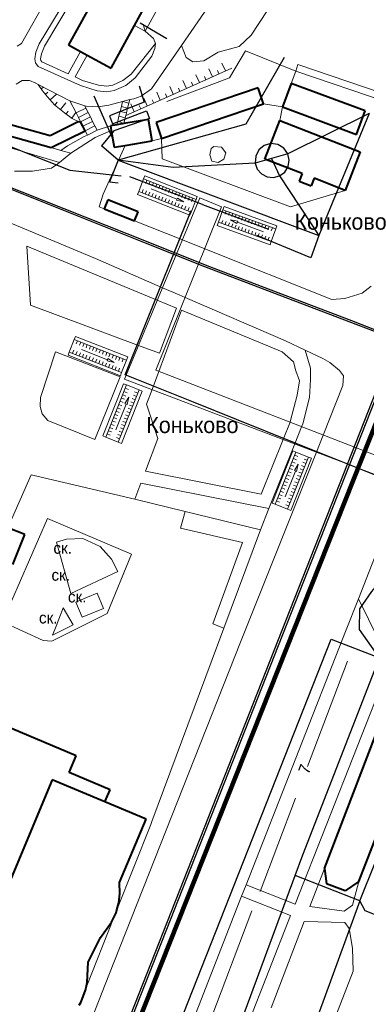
# Model space of a CAD drawing. Extents: x 13 to 4138, y -4831 to -1000.
# Tile 6 of 99: x 1293 to 1390, y -3826 to -3550. Entities that reach past the tile are written whole.
import ezdxf
from ezdxf.enums import TextEntityAlignment as Align

# ---------------------------------------------------------------- set-up
doc = ezdxf.new("R2010")
doc.units = 0
doc.header["$MEASUREMENT"] = 0
for name, color, linetype in [('11', 7, 'CONTINUOUS'), ('24', 7, 'CONTINUOUS'), ('25', 7, 'CONTINUOUS'), ('37', 7, 'CONTINUOUS'), ('40', 7, 'CONTINUOUS'), ('42', 7, 'CONTINUOUS'), ('5', 7, 'CONTINUOUS'), ('6', 7, 'CONTINUOUS'), ('7', 7, 'CONTINUOUS'), ('ГРАНИЦА_РАЙОНА', 5, 'CONTINUOUS'), ('границы команд_1', 10, 'CONTINUOUS'), ('ЛЕСТНИЦЫ', 6, 'CONTINUOUS'), ('ПЕШЕХОДНЫЕ_ДОРОЖКИ', 3, 'CONTINUOUS'), ('ТРОТУАРЫ', 7, 'CONTINUOUS')]:
    doc.layers.add(name, color=color, linetype=linetype)
doc.styles.get("Standard").update_dxf_attribs({"font": 'txt', "height": 0.2})

msp = doc.modelspace()

# ---------------------------------------------------------------- linework, layer by layer
at = {"layer": '11', "color": 253, "linetype": 'Continuous', "lineweight": 0}
for p, q in [((1351.94, -3566.12), (1356.45, -3558.59)), ((1356.45, -3558.59), (1370.51, -3564.27)), ((1334.35, -3572.79), (1351.94, -3566.12)), ((1332.89, -3583.18), (1333.09, -3588.91)), ((1333.09, -3588.91), (1369.02, -3602.36)), ((1369.02, -3602.36), (1384.39, -3597.71)), ((1389.08, -3626.58), (1391.61, -3624.53)), ((1380.66, -3628.27), (1384.25, -3628.03)), ((1384.25, -3628.03), (1389.08, -3626.58)), ((1289.8, -3692.34), (1296.4, -3677.44)), ((1325.38, -3684.29), (1339.55, -3687.74)), ((1339.55, -3687.74), (1360.63, -3692.87)), ((1360.63, -3692.87), (1350.36, -3720.49)), ((1306.3, -3695.55), (1303.51, -3696.35)), ((1310.89, -3695.35), (1306.3, -3695.55)), ((1315.68, -3697.55), (1310.89, -3695.35)), ((1318.87, -3701.15), (1315.68, -3697.55)), ((1320.67, -3704.55), (1318.87, -3701.15)), ((1350.36, -3720.49), (1330.21, -3774.69)), ((1320.41, -3799.44), (1329.87, -3775.54)), ((1329.87, -3775.54), (1330.21, -3774.69)), ((1311.76, -3821.29), (1319.56, -3801.58))]:
    msp.add_line(p, q, dxfattribs=at)
for p in [(1320.41, -3799.44), (1319.56, -3801.58)]:
    msp.add_point(p, dxfattribs=at)
at = {"layer": '24', "color": 253, "linetype": 'Continuous', "lineweight": 0}
for p, q in [((1306.19, -3534.29), (1293.69, -3556.52)), ((1353.09, -3535.81), (1338.49, -3557.04)), ((1298.64, -3556.57), (1308.19, -3540.65)), ((1300.07, -3557.27), (1310.34, -3540.15)), ((1328.32, -3553.07), (1330.68, -3555.11)), ((1331.22, -3556.5), (1324.38, -3565.08)), ((1330.68, -3555.11), (1331.22, -3556.5)), ((1331.22, -3556.5), (1330.99, -3557.96)), ((1293.69, -3556.52), (1292.44, -3557.27)), ((1297.41, -3560.81), (1297.72, -3558.96)), ((1297.72, -3558.96), (1298.64, -3556.57)), ((1299.25, -3559.38), (1300.07, -3557.27)), ((1306.76, -3565.04), (1310.19, -3558.76)), ((1338.49, -3557.04), (1330.12, -3569.2)), ((1330.99, -3557.96), (1330.14, -3560.04)), ((1297.56, -3561.96), (1297.41, -3560.81)), ((1298.33, -3562.96), (1297.56, -3561.96)), ((1299.01, -3560.83), (1299.25, -3559.38)), ((1299.08, -3561.33), (1299.01, -3560.83)), ((1299.35, -3561.68), (1299.08, -3561.33)), ((1306.76, -3565.04), (1299.35, -3561.68)), ((1308.67, -3565.91), (1312.03, -3559.76)), ((1330.14, -3560.04), (1325.52, -3566.19)), ((1310.19, -3568.34), (1298.33, -3562.96)), ((1370.51, -3564.27), (1369.22, -3567.72)), ((1371.13, -3562.45), (1370.51, -3564.27)), ((1412.52, -3578.56), (1370.51, -3564.27)), ((1394.49, -3570.39), (1371.13, -3562.45)), ((1293.87, -3566.87), (1292.17, -3567.95)), ((1295.87, -3566.87), (1293.87, -3566.87)), ((1297.64, -3567.64), (1295.87, -3566.87)), ((1310.76, -3566.86), (1308.67, -3565.91)), ((1315.2, -3568.24), (1310.76, -3566.86)), ((1322.07, -3566.9), (1319.22, -3568.19)), ((1324.38, -3565.08), (1322.07, -3566.9)), ((1325.52, -3566.19), (1322.9, -3568.27)), ((1298.34, -3568), (1297.64, -3567.64)), ((1307.24, -3572.57), (1298.34, -3568)), ((1314.89, -3569.81), (1310.19, -3568.34)), ((1317.59, -3570.04), (1314.89, -3569.81)), ((1317.54, -3568.44), (1315.2, -3568.24)), ((1319.22, -3568.19), (1317.54, -3568.44)), ((1319.67, -3569.73), (1317.59, -3570.04)), ((1322.9, -3568.27), (1319.67, -3569.73)), ((1330.12, -3569.2), (1327.2, -3571.25)), ((1321.97, -3572.83), (1318.11, -3573.79)), ((1325.18, -3572.01), (1323.98, -3572.24)), ((1327.2, -3571.25), (1325.18, -3572.01)), ((1311.8, -3574.1), (1311.41, -3574.01)), ((1315.11, -3574.25), (1311.8, -3574.1)), ((1318.11, -3573.79), (1315.11, -3574.25)), ((1366.78, -3574.27), (1361.51, -3573.45)), ((1366.78, -3574.27), (1366.06, -3578.16)), ((1314.31, -3582.87), (1318.83, -3580.91)), ((1318.61, -3579.6), (1314.86, -3580.86)), ((1283.34, -3583.7), (1304.31, -3589.85)), ((1311.22, -3582.61), (1306.51, -3585.18)), ((1307.45, -3587.24), (1314.31, -3582.87)), ((1312.12, -3582.24), (1311.22, -3582.61)), ((1330.28, -3583.84), (1332.89, -3583.18)), ((1302.02, -3585.72), (1304.71, -3586.51)), ((1306.51, -3585.18), (1304.71, -3586.51)), ((1304.71, -3586.51), (1307.45, -3587.24)), ((1322.68, -3585.12), (1316.56, -3598.73)), ((1346.45, -3587.72), (1346.81, -3585.94)), ((1346.81, -3585.94), (1347.52, -3585.4)), ((1347.52, -3585.4), (1349.66, -3585.58)), ((1349.66, -3585.58), (1350.9, -3587.18)), ((1304.31, -3589.85), (1307.45, -3587.24)), ((1346.99, -3589.51), (1346.45, -3587.72)), ((1348.77, -3589.86), (1346.99, -3589.51)), ((1350.37, -3588.97), (1348.77, -3589.86)), ((1350.9, -3587.18), (1350.37, -3588.97)), ((1291.66, -3592.29), (1296.73, -3592.29)), ((1296.73, -3592.29), (1302.04, -3591.52)), ((1302.04, -3591.52), (1303.85, -3590.24)), ((1303.85, -3590.24), (1304.31, -3589.85)), ((1275.06, -3600.45), (1314.36, -3616.81)), ((1316.56, -3598.73), (1315.47, -3602.34)), ((1315.47, -3602.34), (1316.86, -3602.9)), ((1325.33, -3606.26), (1338.73, -3611.59)), ((1338.73, -3611.59), (1345.01, -3614.09)), ((1296.19, -3629.9), (1295.13, -3613.38)), ((1295.13, -3613.38), (1331.7, -3628.52)), ((1345.01, -3614.09), (1380.66, -3628.27)), ((1314.36, -3616.81), (1333.16, -3625.01)), ((1333.16, -3625.01), (1337.84, -3627.05)), ((1337.84, -3627.05), (1339.51, -3627.77)), ((1339.51, -3627.77), (1367.61, -3639.95)), ((1296.19, -3629.9), (1326.44, -3641.21)), ((1331.7, -3628.52), (1337.05, -3630.73)), ((1332.32, -3643.41), (1337.05, -3630.73)), ((1332.13, -3648.48), (1338.54, -3631.35)), ((1338.54, -3631.35), (1366.71, -3643)), ((1326.44, -3641.21), (1332.32, -3643.41)), ((1367.61, -3639.95), (1373.11, -3642.53)), ((1303.18, -3643.02), (1299.01, -3655.8)), ((1303.18, -3643.02), (1321.29, -3650.03)), ((1366.71, -3643), (1369.92, -3645.82)), ((1373.11, -3642.53), (1378.08, -3644.87)), ((1373.11, -3642.53), (1374.64, -3647.54)), ((1369.92, -3645.82), (1370.49, -3648.35)), ((1374.64, -3647.54), (1374.64, -3650.77)), ((1378.08, -3644.87), (1380.07, -3646)), ((1380.07, -3646), (1382.81, -3648.19)), ((1321.29, -3650.03), (1314.18, -3667.54)), ((1330.23, -3653.57), (1332.13, -3648.48)), ((1370.49, -3648.35), (1371.52, -3651.09)), ((1382.81, -3648.19), (1383.88, -3649.7)), ((1383.88, -3649.7), (1383.74, -3652.47)), ((1371.52, -3651.09), (1370.95, -3655.14)), ((1374.64, -3650.77), (1374.4, -3655.83)), ((1383.74, -3652.47), (1378.19, -3666.35)), ((1299.01, -3655.8), (1298.92, -3658.36)), ((1328.69, -3657.69), (1330.23, -3653.57)), ((1370.95, -3655.14), (1369.08, -3662.29)), ((1374.4, -3655.83), (1372.48, -3663.18)), ((1298.92, -3658.36), (1299.48, -3660.34)), ((1331.91, -3667.26), (1328.69, -3657.69)), ((1299.48, -3660.34), (1301, -3662.24)), ((1301, -3662.24), (1314.18, -3667.54)), ((1368.9, -3662.75), (1366.97, -3667.57)), ((1369.08, -3662.29), (1368.9, -3662.75)), ((1372.15, -3664.01), (1370.23, -3668.82)), ((1372.48, -3663.18), (1372.15, -3664.01)), ((1378.19, -3666.35), (1376.29, -3671.12)), ((1328.4, -3676.43), (1331.91, -3667.26)), ((1366.97, -3667.57), (1360.81, -3682.89)), ((1370.23, -3668.82), (1362.99, -3686.96)), ((1376.29, -3671.12), (1355.02, -3724.4)), ((1296.4, -3677.44), (1325.38, -3684.29)), ((1328.4, -3676.43), (1360.81, -3682.89)), ((1325.38, -3684.29), (1327.1, -3679.8)), ((1327.1, -3679.8), (1362.99, -3686.96)), ((1388.07, -3712.22), (1400.48, -3680.35)), ((1339.55, -3687.74), (1338.25, -3692.41)), ((1362.99, -3686.96), (1360.63, -3692.87)), ((1288.35, -3718.75), (1300.92, -3689.74)), ((1300.92, -3689.74), (1324.46, -3699.75)), ((1338.25, -3692.41), (1355.55, -3696.5)), ((1303.51, -3696.35), (1307.5, -3710.75)), ((1355.55, -3696.5), (1347.27, -3719.23)), ((1324.46, -3699.75), (1317.67, -3716.35)), ((1307.5, -3710.75), (1320.67, -3704.55)), ((1312.2, -3711.78), (1314.9, -3710.66)), ((1314.9, -3710.66), (1316.68, -3714.95)), ((1308.9, -3713.15), (1312.2, -3711.78)), ((1310.68, -3717.44), (1308.9, -3713.15)), ((1384.49, -3721.42), (1388.07, -3712.22)), ((1388.07, -3712.22), (1396.91, -3730.33)), ((1317.67, -3716.35), (1302.12, -3724.15)), ((1305.31, -3714.75), (1303.33, -3719.93)), ((1308.1, -3719.55), (1305.31, -3714.75)), ((1316.68, -3714.95), (1310.68, -3717.44)), ((1299.72, -3723.95), (1288.35, -3718.75)), ((1347.27, -3719.23), (1350.36, -3720.49)), ((1302.39, -3722.41), (1308.1, -3719.55)), ((1303.33, -3719.93), (1302.39, -3722.41)), ((1356.6, -3792.48), (1384.49, -3721.42)), ((1302.12, -3724.15), (1299.72, -3723.95)), ((1355.02, -3724.4), (1318.17, -3817.76)), ((1396.91, -3730.33), (1370.32, -3797.87)), ((1374.45, -3798.58), (1378.53, -3787.85)), ((1355.35, -3795.66), (1356.6, -3792.48)), ((1356.6, -3792.48), (1370.32, -3797.87)), ((1388.22, -3791.57), (1386.41, -3798.13)), ((1338.84, -3837.74), (1355.35, -3795.66)), ((1355.35, -3795.66), (1369.07, -3801.04)), ((1384.11, -3799.82), (1374.45, -3798.58)), ((1386.41, -3798.13), (1384.11, -3799.82)), ((1369.07, -3801.04), (1352.55, -3843.01)), ((1363.66, -3826.94), (1372.87, -3802.72)), ((1372.87, -3802.72), (1384.26, -3803.03)), ((1384.26, -3803.03), (1385.49, -3804.72)), ((1385.49, -3804.72), (1386.43, -3810.21)), ((1386.43, -3810.21), (1386.56, -3816.68)), ((1318.17, -3817.76), (1292, -3884.47)), ((1386.56, -3816.68), (1370.78, -3857.35))]:
    msp.add_line(p, q, dxfattribs=at)
at = {"layer": '25', "color": 253, "linetype": 'Continuous', "lineweight": 0}
for p, q in [((1307.24, -3572.57), (1311.41, -3574.01)), ((1307.24, -3572.57), (1308.97, -3575.99)), ((1321.97, -3572.83), (1321.64, -3574.19)), ((1321.97, -3572.83), (1323.98, -3572.24)), ((1323.73, -3573.26), (1321.97, -3572.83)), ((1323.98, -3572.24), (1323.73, -3573.26)), ((1308.97, -3575.99), (1311.71, -3574.61)), ((1311.41, -3574.01), (1311.71, -3574.61)), ((1311.71, -3574.61), (1312.34, -3575.86)), ((1321.31, -3575.55), (1320.98, -3576.91)), ((1321.64, -3574.19), (1321.31, -3575.55)), ((1323.08, -3575.98), (1321.31, -3575.55)), ((1323.41, -3574.62), (1321.64, -3574.19)), ((1323.41, -3574.62), (1323.08, -3575.98)), ((1323.73, -3573.26), (1323.41, -3574.62)), ((1308.97, -3575.99), (1309.6, -3577.24)), ((1309.6, -3577.24), (1312.34, -3575.86)), ((1309.6, -3577.24), (1310.23, -3578.49)), ((1310.23, -3578.49), (1312.97, -3577.11)), ((1310.86, -3579.74), (1313.6, -3578.36)), ((1312.34, -3575.86), (1312.97, -3577.11)), ((1312.97, -3577.11), (1313.6, -3578.36)), ((1313.6, -3578.36), (1314.23, -3579.61)), ((1320.65, -3578.27), (1320.4, -3579.3)), ((1320.98, -3576.91), (1320.65, -3578.27)), ((1322.35, -3578.97), (1320.65, -3578.27)), ((1322.75, -3577.34), (1320.98, -3576.91)), ((1322.75, -3577.34), (1322.35, -3578.97)), ((1322.91, -3576.68), (1322.75, -3577.34)), ((1323.08, -3575.98), (1322.91, -3576.68)), ((1311.49, -3580.99), (1314.23, -3579.61)), ((1311.49, -3580.99), (1312.12, -3582.24)), ((1312.12, -3582.24), (1314.86, -3580.86)), ((1314.23, -3579.61), (1314.86, -3580.86)), ((1327.89, -3594.51), (1326.52, -3598.01)), ((1328.24, -3593.63), (1327.89, -3594.51)), ((1327.89, -3594.51), (1342.56, -3600.28)), ((1328.24, -3593.63), (1342.9, -3599.4)), ((1328.81, -3594.87), (1328.46, -3595.74)), ((1327.78, -3597.49), (1327.43, -3598.37)), ((1328.69, -3597.85), (1328.35, -3598.73)), ((1329.72, -3595.23), (1329.38, -3596.1)), ((1329.97, -3597.3), (1337.23, -3600.16)), ((1330.64, -3595.59), (1330.3, -3596.46)), ((1331.56, -3595.95), (1331.22, -3596.83)), ((1332.47, -3596.31), (1332.13, -3597.19)), ((1333.39, -3596.67), (1333.05, -3597.55)), ((1334.31, -3597.03), (1333.96, -3597.91)), ((1335.22, -3597.39), (1334.88, -3598.27)), ((1336.14, -3597.75), (1335.8, -3598.63)), ((1343.61, -3599.83), (1322.53, -3650.63)), ((1326.52, -3598.01), (1326.17, -3598.88)), ((1326.17, -3598.88), (1340.84, -3604.65)), ((1326.52, -3598.01), (1341.18, -3603.78)), ((1329.61, -3598.21), (1329.27, -3599.09)), ((1330.53, -3598.57), (1330.18, -3599.45)), ((1331.44, -3598.93), (1331.1, -3599.81)), ((1332.36, -3599.3), (1332.02, -3600.17)), ((1333.27, -3599.66), (1332.93, -3600.53)), ((1334.19, -3600.02), (1333.85, -3600.89)), ((1335.11, -3600.38), (1334.77, -3601.25)), ((1337.06, -3598.11), (1336.71, -3598.99)), ((1337.97, -3598.47), (1337.63, -3599.35)), ((1338.89, -3598.83), (1338.55, -3599.71)), ((1339.8, -3599.19), (1339.46, -3600.07)), ((1340.72, -3599.55), (1340.38, -3600.43)), ((1342.56, -3600.28), (1341.18, -3603.78)), ((1341.64, -3599.91), (1341.29, -3600.79)), ((1342.9, -3599.4), (1342.56, -3600.28)), ((1349.75, -3602.29), (1343.61, -3599.83)), ((1349.75, -3602.29), (1331.33, -3648.16)), ((1336.02, -3600.74), (1335.68, -3601.61)), ((1336.94, -3601.1), (1336.6, -3601.97)), ((1337.86, -3601.46), (1337.51, -3602.33)), ((1338.77, -3601.82), (1338.43, -3602.69)), ((1339.69, -3602.18), (1339.35, -3603.05)), ((1340.61, -3602.54), (1340.26, -3603.41)), ((1348.82, -3606.66), (1350.11, -3603.13)), ((1350.11, -3603.13), (1350.43, -3602.25)), ((1364.91, -3608.53), (1350.11, -3603.13)), ((1365.23, -3607.65), (1350.43, -3602.25)), ((1341.18, -3603.78), (1340.84, -3604.65)), ((1349.75, -3607), (1350.07, -3606.12)), ((1350.71, -3604.35), (1351.03, -3603.47)), ((1351.64, -3604.69), (1351.96, -3603.81)), ((1352.56, -3605.03), (1352.88, -3604.14)), ((1353.49, -3605.36), (1353.81, -3604.48)), ((1354.41, -3605.7), (1354.73, -3604.82)), ((1355.34, -3606.04), (1355.66, -3605.16)), ((1356.26, -3606.38), (1356.58, -3605.49)), ((1357.19, -3606.71), (1357.51, -3605.83)), ((1358.11, -3607.05), (1358.43, -3606.17)), ((1348.5, -3607.55), (1348.82, -3606.66)), ((1363.3, -3612.95), (1348.5, -3607.55)), ((1363.62, -3612.06), (1348.82, -3606.66)), ((1350.67, -3607.34), (1350.99, -3606.46)), ((1351.6, -3607.68), (1351.92, -3606.79)), ((1352.52, -3608.01), (1352.84, -3607.13)), ((1353.45, -3608.35), (1353.77, -3607.47)), ((1361.48, -3609.32), (1354.15, -3606.65)), ((1354.37, -3608.69), (1354.69, -3607.81)), ((1355.3, -3609.03), (1355.62, -3608.14)), ((1356.22, -3609.36), (1356.54, -3608.48)), ((1357.15, -3609.7), (1357.47, -3608.82)), ((1359.04, -3607.39), (1359.36, -3606.51)), ((1359.96, -3607.73), (1360.28, -3606.84)), ((1360.89, -3608.06), (1361.21, -3607.18)), ((1361.81, -3608.4), (1362.14, -3607.52)), ((1362.74, -3608.74), (1363.06, -3607.86)), ((1363.62, -3612.06), (1364.91, -3608.53)), ((1363.66, -3609.08), (1363.99, -3608.19)), ((1364.91, -3608.53), (1365.23, -3607.65)), ((1358.07, -3610.04), (1358.39, -3609.16)), ((1359, -3610.38), (1359.32, -3609.49)), ((1359.92, -3610.71), (1360.24, -3609.83)), ((1360.85, -3611.05), (1361.17, -3610.17)), ((1361.77, -3611.39), (1362.1, -3610.51)), ((1362.7, -3611.73), (1363.02, -3610.84)), ((1363.3, -3612.95), (1363.62, -3612.06)), ((1308.77, -3638.66), (1308.43, -3639.54)), ((1308.77, -3638.66), (1323.44, -3644.43)), ((1308.43, -3639.54), (1307.05, -3643.04)), ((1308.43, -3639.54), (1323.09, -3645.31)), ((1309.35, -3639.9), (1309, -3640.77)), ((1310.26, -3640.26), (1309.92, -3641.13)), ((1311.18, -3640.62), (1310.84, -3641.49)), ((1312.1, -3640.98), (1311.75, -3641.85)), ((1313.01, -3641.34), (1312.67, -3642.21)), ((1313.93, -3641.7), (1313.59, -3642.57)), ((1314.85, -3642.06), (1314.5, -3642.93)), ((1307.05, -3643.04), (1306.71, -3643.91)), ((1306.71, -3643.91), (1321.37, -3649.68)), ((1307.05, -3643.04), (1321.72, -3648.8)), ((1308.32, -3642.52), (1307.97, -3643.4)), ((1309.23, -3642.88), (1308.89, -3643.76)), ((1310.15, -3643.24), (1309.8, -3644.12)), ((1310.51, -3642.33), (1317.77, -3645.19)), ((1311.06, -3643.6), (1310.72, -3644.48)), ((1311.98, -3643.96), (1311.64, -3644.84)), ((1312.9, -3644.32), (1312.55, -3645.2)), ((1313.81, -3644.68), (1313.47, -3645.56)), ((1315.76, -3642.42), (1315.42, -3643.3)), ((1316.68, -3642.78), (1316.33, -3643.66)), ((1317.59, -3643.14), (1317.25, -3644.02)), ((1318.51, -3643.5), (1318.17, -3644.38)), ((1319.43, -3643.86), (1319.08, -3644.74)), ((1320.34, -3644.22), (1320, -3645.1)), ((1321.26, -3644.58), (1320.92, -3645.46)), ((1323.44, -3644.43), (1323.09, -3645.31)), ((1314.73, -3645.05), (1314.39, -3645.92)), ((1315.65, -3645.41), (1315.3, -3646.28)), ((1316.56, -3645.77), (1316.22, -3646.64)), ((1317.48, -3646.13), (1317.14, -3647)), ((1318.4, -3646.49), (1318.05, -3647.36)), ((1319.31, -3646.85), (1318.97, -3647.72)), ((1320.23, -3647.21), (1319.88, -3648.08)), ((1321.14, -3647.57), (1320.8, -3648.44)), ((1323.09, -3645.31), (1321.72, -3648.8)), ((1322.18, -3644.94), (1321.83, -3645.82)), ((1321.72, -3648.8), (1321.37, -3649.68)), ((1413.11, -3679.91), (1331.33, -3648.16)), ((1316.41, -3666.59), (1322.24, -3651.95)), ((1317.28, -3666.93), (1323.11, -3652.29)), ((1322.24, -3651.95), (1323.11, -3652.29)), ((1322.53, -3650.63), (1411.35, -3684.49)), ((1323.11, -3652.29), (1326.6, -3653.68)), ((1320.77, -3668.32), (1326.6, -3653.68)), ((1321.65, -3668.67), (1327.48, -3654.03)), ((1322.02, -3655.04), (1322.89, -3655.39)), ((1322.38, -3654.12), (1323.26, -3654.47)), ((1322.75, -3653.21), (1323.62, -3653.56)), ((1325, -3655.17), (1325.88, -3655.51)), ((1325.37, -3654.25), (1326.24, -3654.6)), ((1326.6, -3653.68), (1327.48, -3654.03)), ((1320.08, -3664.87), (1322.97, -3657.62)), ((1320.93, -3657.78), (1321.8, -3658.13)), ((1321.29, -3656.87), (1322.16, -3657.22)), ((1321.65, -3655.95), (1322.53, -3656.3)), ((1323.91, -3657.91), (1324.78, -3658.26)), ((1324.27, -3657), (1325.15, -3657.34)), ((1324.64, -3656.08), (1325.51, -3656.43)), ((1319.83, -3660.53), (1320.7, -3660.88)), ((1320.2, -3659.61), (1321.07, -3659.96)), ((1320.56, -3658.7), (1321.43, -3659.05)), ((1322.82, -3660.66), (1323.69, -3661)), ((1323.18, -3659.74), (1324.05, -3660.09)), ((1323.55, -3658.83), (1324.42, -3659.17)), ((1318.37, -3664.19), (1319.25, -3664.54)), ((1318.74, -3663.27), (1319.61, -3663.62)), ((1319.1, -3662.36), (1319.98, -3662.71)), ((1319.47, -3661.44), (1320.34, -3661.79)), ((1321.72, -3663.4), (1322.6, -3663.75)), ((1322.09, -3662.49), (1322.96, -3662.83)), ((1322.45, -3661.57), (1323.32, -3661.92)), ((1316.41, -3666.59), (1317.28, -3666.93)), ((1317.28, -3666.93), (1320.77, -3668.32)), ((1317.65, -3666.02), (1318.52, -3666.37)), ((1318.01, -3665.1), (1318.88, -3665.45)), ((1320.63, -3666.15), (1321.5, -3666.49)), ((1320.99, -3665.23), (1321.87, -3665.58)), ((1321.36, -3664.32), (1322.23, -3664.66)), ((1320.27, -3667.06), (1321.14, -3667.41)), ((1320.77, -3668.32), (1321.65, -3668.67)), ((1363.88, -3685.39), (1369.71, -3670.75)), ((1364.75, -3685.73), (1370.58, -3671.1)), ((1369.71, -3670.75), (1370.58, -3671.1)), ((1370.22, -3672.01), (1371.09, -3672.36)), ((1370.58, -3671.1), (1374.07, -3672.49)), ((1368.24, -3687.13), (1374.07, -3672.49)), ((1369.12, -3687.47), (1374.95, -3672.83)), ((1369.12, -3674.76), (1370, -3675.1)), ((1369.49, -3673.84), (1370.36, -3674.19)), ((1369.85, -3672.93), (1370.72, -3673.27)), ((1372.11, -3674.88), (1372.98, -3675.23)), ((1372.47, -3673.97), (1373.34, -3674.32)), ((1372.84, -3673.05), (1373.71, -3673.4)), ((1374.07, -3672.49), (1374.95, -3672.83)), ((1367.55, -3683.67), (1370.44, -3676.42)), ((1368.03, -3677.5), (1368.9, -3677.85)), ((1368.39, -3676.59), (1369.27, -3676.93)), ((1368.76, -3675.67), (1369.63, -3676.02)), ((1371.01, -3677.63), (1371.89, -3677.98)), ((1371.38, -3676.71), (1372.25, -3677.06)), ((1371.74, -3675.8), (1372.62, -3676.15)), ((1366.94, -3680.25), (1367.81, -3680.59)), ((1367.3, -3679.33), (1368.17, -3679.68)), ((1367.67, -3678.42), (1368.54, -3678.76)), ((1369.92, -3680.37), (1370.79, -3680.72)), ((1370.29, -3679.46), (1371.16, -3679.8)), ((1370.65, -3678.54), (1371.52, -3678.89)), ((1365.84, -3682.99), (1366.72, -3683.34)), ((1366.21, -3682.07), (1367.08, -3682.42)), ((1366.57, -3681.16), (1367.45, -3681.51)), ((1368.83, -3683.12), (1369.7, -3683.46)), ((1369.19, -3682.2), (1370.07, -3682.55)), ((1369.56, -3681.29), (1370.43, -3681.63)), ((1363.88, -3685.39), (1364.75, -3685.73)), ((1364.75, -3685.73), (1368.24, -3687.13)), ((1365.11, -3684.82), (1365.99, -3685.17)), ((1365.48, -3683.9), (1366.35, -3684.25)), ((1367.74, -3685.86), (1368.61, -3686.21)), ((1368.1, -3684.95), (1368.97, -3685.3)), ((1368.46, -3684.03), (1369.34, -3684.38)), ((1368.24, -3687.13), (1369.12, -3687.47))]:
    msp.add_line(p, q, dxfattribs=at)
for points in [[(1337.11, -3600.47), (1337.35, -3599.85), (1339.13, -3600.91), (1337.11, -3600.47)], [(1354.26, -3606.34), (1354.03, -3606.96), (1352.22, -3605.95), (1354.26, -3606.34)], [(1317.65, -3645.5), (1317.89, -3644.88), (1319.67, -3645.94), (1317.65, -3645.5)], [(1323.28, -3657.74), (1322.66, -3657.49), (1323.73, -3655.72), (1323.28, -3657.74)], [(1370.75, -3676.54), (1370.13, -3676.3), (1371.2, -3674.52), (1370.75, -3676.54)]]:
    msp.add_3dface(points, dxfattribs=at)
at = {"layer": '37', "color": 253, "linetype": 'Continuous', "lineweight": 0}
for p, q in [((1352.63, -3563.41), (1330.3, -3573.4)), ((1346.18, -3563.66), (1347.16, -3565.86)), ((1348.58, -3564.13), (1348.98, -3565.04)), ((1349.83, -3562.03), (1350.81, -3564.22)), ((1338.88, -3566.93), (1339.86, -3569.12)), ((1341.27, -3567.39), (1341.68, -3568.31)), ((1342.53, -3565.3), (1343.51, -3567.49)), ((1344.92, -3565.76), (1345.33, -3566.67)), ((1299.59, -3569.84), (1298.35, -3568)), ((1299.82, -3568.76), (1299.16, -3569.21)), ((1300.91, -3571.51), (1299.59, -3569.84)), ((1301.05, -3570.18), (1300.31, -3570.85)), ((1331.57, -3570.2), (1332.55, -3572.39)), ((1335.22, -3568.57), (1336.2, -3570.76)), ((1337.62, -3569.03), (1338.03, -3569.94)), ((1302.9, -3573.71), (1300.91, -3571.51)), ((1303.43, -3570.72), (1301.65, -3572.33)), ((1303.63, -3573.02), (1303.01, -3573.8)), ((1327.93, -3571.83), (1328.9, -3574.02)), ((1330.32, -3572.29), (1330.73, -3573.21)), ((1333.97, -3570.66), (1334.38, -3571.57)), ((1305.75, -3575.99), (1302.9, -3573.71)), ((1306.07, -3573.17), (1304.57, -3575.05)), ((1306.74, -3575.48), (1306.15, -3576.28)), ((1330.3, -3573.4), (1322.91, -3576.68)), ((1324.27, -3573.45), (1325.24, -3575.64)), ((1326.67, -3573.92), (1327.07, -3574.83)), ((1307.85, -3577.55), (1305.75, -3575.99)), ((1308.92, -3575.9), (1307.75, -3577.48)), ((1309.52, -3578.41), (1307.85, -3577.55))]:
    msp.add_line(p, q, dxfattribs=at)
at = {"layer": '40', "color": 253, "linetype": 'Continuous', "lineweight": 0}
for p, q in [((1358.06, -3554.2), (1366.95, -3540.56)), ((1354.63, -3557.32), (1358.06, -3554.2)), ((1338.49, -3557.04), (1339.82, -3560.44)), ((1344.76, -3561.41), (1348.73, -3558.93)), ((1348.73, -3558.93), (1354.63, -3557.32)), ((1339.82, -3560.44), (1341.65, -3561.62)), ((1341.65, -3561.62), (1344.76, -3561.41)), ((1384.98, -3729.74), (1373.81, -3759.29)), ((1370.44, -3768.19), (1360.57, -3794.3)), ((1345.12, -3834.22), (1358.21, -3799.78))]:
    msp.add_line(p, q, dxfattribs=at)
at = {"layer": '6', "color": 253, "linetype": 'Continuous', "lineweight": 40}
for p, q in [((1314.77, -3542.49), (1306.87, -3556.94)), ((1325.37, -3551.46), (1328.71, -3545.35)), ((1318.81, -3563.47), (1325.37, -3551.46)), ((1306.87, -3556.94), (1310.19, -3558.76)), ((1310.19, -3558.76), (1312.03, -3559.76)), ((1312.03, -3559.76), (1318.81, -3563.47)), ((1359.98, -3568.95), (1331.36, -3578.68)), ((1361.51, -3573.45), (1359.98, -3568.95)), ((1369.22, -3567.72), (1366.78, -3574.27)), ((1389.95, -3575.45), (1369.22, -3567.72)), ((1332.89, -3583.18), (1361.51, -3573.45)), ((1366.78, -3574.27), (1387.51, -3582)), ((1387.51, -3582), (1389.95, -3575.45)), ((1285.91, -3577.96), (1301.69, -3582.36)), ((1301.69, -3582.36), (1309.52, -3578.41)), ((1309.52, -3578.41), (1310.23, -3578.49)), ((1310.86, -3579.74), (1310.23, -3578.49)), ((1329.26, -3577.81), (1322.35, -3578.97)), ((1330.28, -3583.84), (1329.26, -3577.81)), ((1361.87, -3588.95), (1366.06, -3578.16)), ((1366.06, -3578.16), (1388.59, -3586.92)), ((1285.06, -3580.99), (1302.02, -3585.72)), ((1302.02, -3585.72), (1311.49, -3580.99)), ((1311.49, -3580.99), (1310.86, -3579.74)), ((1320.4, -3579.3), (1318.61, -3579.6)), ((1318.61, -3579.6), (1318.83, -3580.91)), ((1318.83, -3580.91), (1319.63, -3585.64)), ((1322.35, -3578.97), (1320.4, -3579.3)), ((1331.36, -3578.68), (1332.89, -3583.18)), ((1322.68, -3585.12), (1330.28, -3583.84)), ((1319.63, -3585.64), (1322.68, -3585.12)), ((1372.31, -3593.01), (1361.87, -3588.95)), ((1388.59, -3586.92), (1384.39, -3597.71)), ((1372.31, -3593.01), (1371.47, -3595.16)), ((1371.47, -3595.16), (1374.87, -3596.48)), ((1375.7, -3594.33), (1374.87, -3596.48)), ((1384.39, -3597.71), (1375.7, -3594.33)), ((1317.88, -3600.33), (1316.86, -3602.9)), ((1326.35, -3603.69), (1317.88, -3600.33)), ((1316.86, -3602.9), (1325.33, -3606.26)), ((1325.33, -3606.26), (1326.35, -3603.69)), ((1294.57, -3694.23), (1289.8, -3692.34)), ((1291.22, -3702.67), (1294.57, -3694.23)), ((1378.53, -3787.85), (1398.92, -3734.66)), ((1388.22, -3791.57), (1408.61, -3738.37)), ((1308.97, -3756.26), (1278.62, -3743.55)), ((1306.98, -3760.99), (1308.97, -3756.26)), ((1302.28, -3763.02), (1265.68, -3850.37)), ((1317.05, -3769.2), (1302.28, -3763.02)), ((1318.47, -3765.8), (1306.98, -3760.99)), ((1317.05, -3769.2), (1318.47, -3765.8)), ((1328.57, -3774.03), (1317.05, -3769.2)), ((1321.1, -3791.85), (1328.57, -3774.03)), ((1378.53, -3787.85), (1379.13, -3792.18)), ((1321.17, -3794.95), (1321.1, -3791.85)), ((1384.38, -3794.19), (1379.13, -3792.18)), ((1388.22, -3791.57), (1384.38, -3794.19)), ((1320.91, -3797.49), (1321.17, -3794.95)), ((1320.2, -3800.28), (1320.41, -3799.44)), ((1320.41, -3799.44), (1320.91, -3797.49)), ((1318.89, -3802.96), (1319.56, -3801.58)), ((1319.56, -3801.58), (1320.2, -3800.28)), ((1315.79, -3807.2), (1318.89, -3802.96)), ((1312.38, -3814.13), (1315.79, -3807.2)), ((1312.05, -3819.85), (1312.38, -3814.13)), ((1311.61, -3822.05), (1311.76, -3821.29)), ((1311.76, -3821.29), (1312.05, -3819.85)), ((1310.4, -3825.24), (1311.61, -3822.05)), ((1309.83, -3826.17), (1310.4, -3825.24))]:
    msp.add_line(p, q, dxfattribs=at)
at = {"layer": '7', "color": 253, "linetype": 'Continuous', "lineweight": 0}
for p, q in [((1331.66, -3546.96), (1328.32, -3553.07)), ((1328.32, -3553.07), (1325.37, -3551.46)), ((1327.76, -3551.15), (1328.32, -3553.07))]:
    msp.add_line(p, q, dxfattribs=at)
at = {"layer": 'ГРАНИЦА_РАЙОНА'}
for points in [[(1392.9, -3637.38), (1385.5, -3634.56), (1344.99, -3619.13), (1328.42, -3612.52), (1287.2, -3596.07), (1274.44, -3590.99), (1272.74, -3590.31)], [(1393.65, -3637.15), (1386.25, -3634.32), (1345.73, -3618.89), (1329.16, -3612.28), (1287.94, -3595.84), (1275.19, -3590.75), (1273.48, -3590.07)], [(906.18, -4588.51), (978.29, -4479.09), (1044.74, -4377.43), (1111.18, -4271.9), (1186.13, -4159.04), (1217.58, -4097.36), (1267.55, -3974.7), (1399.61, -3639.15)], [(905.43, -4588.75), (977.54, -4479.32), (1043.99, -4377.66), (1110.44, -4272.14), (1185.38, -4159.27), (1216.83, -4097.6), (1266.8, -3974.94), (1398.86, -3639.38)]]:
    msp.add_lwpolyline(points, dxfattribs=at)
at = {"layer": 'границы команд_1', "color": 6, "lineweight": 100}
msp.add_lwpolyline([(1400.62, -3643.72), (1216.08, -4109.03), (1196.4, -4143.6), (1121.31, -4268.85), (1148.59, -4291.08), (1154.91, -4298.69), (1232.11, -4386.01), (1363.2, -4532.87), (1381.72, -4552.5), (1403.93, -4569.93)], dxfattribs=at)
at = {"layer": 'ЛЕСТНИЦЫ'}
for points in [[(1313.95, -3571.24), (1319.34, -3583.5)], [(1344.39, -3601.65), (1323.99, -3593.91)], [(1344.39, -3601.65), (1362.88, -3608.62)]]:
    msp.add_lwpolyline(points, dxfattribs=at)
at = {"layer": 'ПЕШЕХОДНЫЕ_ДОРОЖКИ'}
for points in [[(1334.41, -3555.23), (1326.94, -3550.85)], [(1367.27, -3560.43), (1356.5, -3579.11), (1320.74, -3589.24), (1316.1, -3585.21)], [(1326.59, -3568.41), (1328.02, -3572.97), (1318.29, -3576.79), (1319.15, -3579.07), (1328.72, -3575.39), (1329.55, -3577.55), (1319.55, -3581.01), (1316.1, -3585.21)], [(1391.07, -3576.16), (1368.28, -3587.47), (1363.7, -3588.76), (1359.15, -3590.04), (1336.16, -3591.33), (1320.74, -3589.24)], [(1391.07, -3576.16), (1376.99, -3610.41), (1374.72, -3616.6), (1359.64, -3610.33)], [(1365.98, -3593.66), (1367.43, -3592.58), (1368.37, -3591.03), (1368.67, -3589.24), (1368.28, -3587.47), (1367.16, -3585.87), (1365.49, -3584.86), (1363.56, -3584.61), (1361.68, -3585.13), (1360.17, -3586.37), (1359.28, -3588.09), (1359.15, -3590.04), (1359.73, -3591.72), (1360.89, -3593.09), (1362.47, -3593.92), (1364.25, -3594.12), (1365.98, -3593.66)], [(1320.74, -3589.24), (1318.36, -3595.31)], [(1320.74, -3589.24), (1376.99, -3610.41)], [(1363.7, -3588.76), (1365.98, -3593.66), (1376.99, -3610.41)], [(1318.36, -3595.31), (1320.75, -3595.62)], [(1405.23, -3682.49), (1370.65, -3668.66), (1353.87, -3661.96), (1341.87, -3657.15), (1322.67, -3649.47), (1341.16, -3603.35)], [(1406.13, -3737.47), (1393.99, -3728.82), (1388.36, -3720.87), (1388.44, -3715.05), (1391.82, -3710.16), (1397, -3704.07)], [(1302.67, -3921.02), (1322.25, -3871.3), (1380.41, -3723.57), (1393.99, -3728.82)], [(1338.25, -3876.9), (1370.31, -3789.83), (1372.49, -3784.08), (1393.99, -3728.82)], [(1388.43, -3796.99), (1402.03, -3763.18), (1403.04, -3758.77), (1406.13, -3737.47)], [(1408.26, -3806.92), (1389.93, -3799.79), (1388.43, -3796.99), (1370.31, -3789.83)], [(1388.43, -3796.99), (1357.04, -3882.98)]]:
    msp.add_lwpolyline(points, dxfattribs=at)
at = {"layer": 'ТРОТУАРЫ'}
msp.add_lwpolyline([(921.21, -3374.63), (981.68, -3416.46), (1030.36, -3448.1), (1093.73, -3488.98), (1118.26, -3505.22), (1161.43, -3528.12), (1183.06, -3539.6), (1281.86, -3581.92), (1294.94, -3587.14), (1307.24, -3592.05), (1321.62, -3593.6)], dxfattribs=at)

# ---------------------------------------------------------------- texts
at = {"layer": '42', "color": 253, "linetype": 'Continuous', "lineweight": 0}
msp.add_text('7', height=3.2, rotation=69.6428, dxfattribs=at).set_placement((1373.01, -3760), align=Align.MIDDLE)
at = {"layer": '5', "color": 253, "linetype": 'Continuous', "lineweight": 0}
for s, height, p in [('Коньково', 4.5, (1383.08, -3606.51)), ('Коньково', 4.5, (1341.55, -3663.55)), ('ск.', 3.2, (1305.21, -3698.04)), ('ск.', 3.2, (1304.66, -3705.6)), ('ск.', 3.2, (1309.26, -3711.69)), ('ск.', 3.2, (1301.16, -3717.6))]:
    msp.add_text(s, height=height, dxfattribs=at).set_placement(p, align=Align.MIDDLE)

doc.saveas('drawing.dxf')
